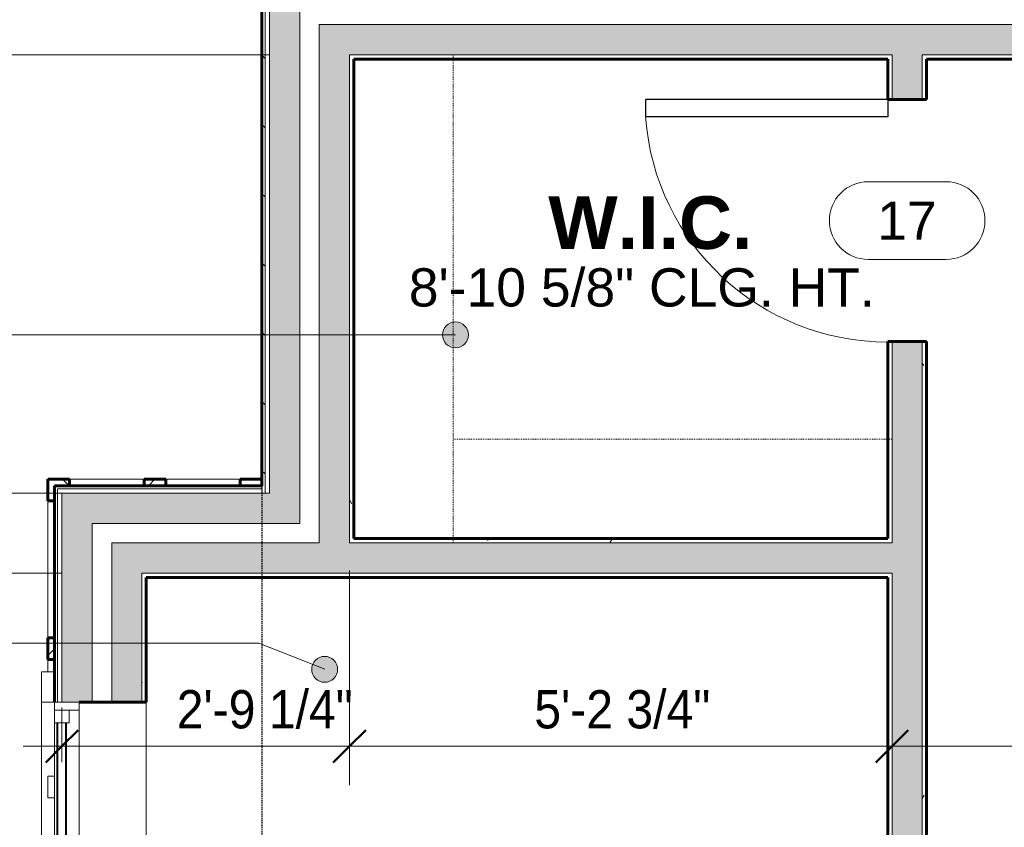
# Model space of a CAD drawing. Header units: inches. Extents: x -653 to 138, y -295 to 603.
# Tile 7 of 21: x -551 to -437, y 33 to 127. Entities that reach past the tile are written whole.
import ezdxf

# ---------------------------------------------------------------- set-up
doc = ezdxf.new("R2010")
doc.units = ezdxf.units.IN
doc.header["$MEASUREMENT"] = 0
for name, pattern in [('1A Hidden Long', [0.21875, 0.15625, -0.0625]), ('3B Center Short', [0.59375, 0.375, -0.0625, 0.09375, -0.0625]), ('Overhead', [0.15625, 0.09375, -0.0625])]:
    doc.linetypes.add(name, pattern=pattern)
for name, color, linetype, lineweight in [('A-ANNO-DIMS', 1, 'Continuous', 9), ('A-ANNO-DIMS-48', 1, 'Continuous', 9), ('A-ANNO-NOTE', 2, 'Continuous', 9), ('A-ANNO-TEXT', 2, 'Continuous', 9), ('A-AREA-IDEN', 2, 'Continuous', 9), ('A-DETL', 5, 'Continuous', 9), ('A-DETL-MBND', 5, 'Continuous', 9), ('A-DOOR', 1, 'Continuous', 18), ('A-DOOR-IDEN', 6, 'Continuous', 9), ('A-GENM', 6, 'Continuous', 9), ('A-GLAZ', 6, 'Continuous', 18), ('A-GLAZ-GLAS', 6, 'Continuous', 40), ('A-WALL', 2, 'Continuous', 18), ('A-WALL-MBNI', 2, 'Continuous', 18), ('A-WALL-PATT', 2, 'Continuous', 60), ('I-WALL', 2, 'Continuous', 18)]:
    doc.layers.add(name, color=color, linetype=linetype, lineweight=lineweight)
doc.styles.add('Arial', font='arial.ttf', dxfattribs={"height": 4.425898})
doc.styles.add('Arial_1', font='arial.ttf', dxfattribs={"width": 0.9, "height": 4.425898})
doc.styles.add('Arial_B', font='arialbd.ttf', dxfattribs={"height": 6.088537})
doc.dimstyles.new('Linear_-_3_32__Arial_2', dxfattribs={"dimscale": 12, "dimtxt": 4.5, "dimasz": 0.3125, "dimexe": 0.375, "dimexo": 0.375, "dimgap": 0.0625, "dimtad": 1, "dimdec": 3, "dimrnd": 0.125, "dimzin": 3, "dimdsep": 46, "dimlunit": 4, "dimtxsty": 'Arial_1', "dimblk1": 'OBLIQUE', "dimblk2": 'OBLIQUE', "dimsah": 1, "dimcen": 0.09, "dimdle": 0.375, "dimazin": 0, "dimtfac": 1, "dimtdec": 3, "dimtix": 1, "dimtmove": 0, "dimatfit": 3, "dimfxl": 1, "dimtvp": 1, "dimfrac": 2, "dimtolj": 1, "dimtzin": 0, "dimarcsym": 2})
doc.dimstyles.new('Linear_-_3_32__Arial_2_2', dxfattribs={"dimscale": 12, "dimtxt": 4.5, "dimasz": 0.1875, "dimexe": 0.375, "dimexo": 0.375, "dimgap": 0.0625, "dimtad": 1, "dimdec": 3, "dimrnd": 0.125, "dimzin": 3, "dimdsep": 46, "dimlunit": 4, "dimtxsty": 'Arial_1', "dimblk1": 'OBLIQUE', "dimblk2": 'OBLIQUE', "dimsah": 1, "dimcen": 0.09, "dimdle": 0.375, "dimazin": 0, "dimtfac": 1, "dimtdec": 3, "dimtix": 1, "dimtmove": 0, "dimatfit": 3, "dimfxl": 1, "dimtvp": 1, "dimfrac": 2, "dimtolj": 1, "dimtzin": 0, "dimarcsym": 2})
doc.dimstyles.new('Linear_-_3_32__Arial_2_3', dxfattribs={"dimscale": 12, "dimtxt": 4.5, "dimasz": 0.1875, "dimexe": 0.375, "dimexo": 0.375, "dimgap": 0.0625, "dimtad": 1, "dimdec": 3, "dimrnd": 0.125, "dimzin": 3, "dimdsep": 46, "dimlunit": 4, "dimtxsty": 'Arial_1', "dimblk1": 'OBLIQUE', "dimblk2": 'OBLIQUE', "dimsah": 1, "dimcen": 0.09, "dimdle": 0.375, "dimazin": 0, "dimtfac": 1, "dimtdec": 3, "dimtix": 1, "dimtmove": 0, "dimatfit": 3, "dimfxl": 1, "dimtvp": 1, "dimfrac": 2, "dimtolj": 1, "dimtzin": 0, "dimarcsym": 2})
doc.dimstyles.new('Linear_-_3_32__Arial_2_5', dxfattribs={"dimscale": 12, "dimtxt": 4.5, "dimasz": 0.3125, "dimexe": 0.375, "dimexo": 0.375, "dimgap": 0.0625, "dimtad": 1, "dimdec": 3, "dimrnd": 0.125, "dimzin": 3, "dimdsep": 46, "dimlunit": 4, "dimtxsty": 'Arial_1', "dimblk1": 'OBLIQUE', "dimblk2": 'OBLIQUE', "dimsah": 1, "dimcen": 0.09, "dimdle": 0.375, "dimazin": 0, "dimtfac": 1, "dimtdec": 3, "dimtix": 1, "dimtmove": 2, "dimatfit": 3, "dimfxl": 1, "dimtvp": 1, "dimfrac": 2, "dimtolj": 1, "dimtzin": 0, "dimarcsym": 2})
pattern_1 = [(0, (0, 0), (15.36, 3.84), [0.634, -10.886, 0.634, -10.886, -61.44]), (0, (0, 0), (15.36, 3.84), [-23.04, 0.634, -22.406, 0.634, -10.886, -26.88]), (0, (0, 0), (15.36, 3.84), [-57.6, 0.634, -7.046, 0.634, -18.566]), (120, (5.76, 1.92), (-11.005538, 11.38215), [0.634, -10.886, 0.634, -10.886, -61.44]), (120, (5.76, 1.92), (-11.005538, 11.38215), [-23.04, 0.634, -22.406, 0.634, -10.886, -26.88]), (120, (5.76, 1.92), (-11.005538, 11.38215), [-57.6, 0.634, -7.046, 0.634, -18.566]), (240, (7.68, 9.6), (-4.354462, -15.22215), [0.634, -10.886, 0.634, -10.886, -61.44]), (240, (7.68, 9.6), (-4.354462, -15.22215), [-23.04, 0.634, -22.406, 0.634, -10.886, -26.88]), (240, (7.68, 9.6), (-4.354462, -15.22215), [-57.6, 0.634, -7.046, 0.634, -18.566])]
pattern_2 = [(45, (0, 0), (-4.006467, 4.006467), []), (135, (0, 0), (-4.006467, -4.006467), [])]

# ---------------------------------------------------------------- blocks, each defined once
blk = doc.blocks.new('Single Panel Flush Wood - 2480HC-1004111-Second Floor Plan')
at = {"layer": 'A-DOOR', "lineweight": 30}
for p, q in [((12, 2.25), (12, 30.25)), ((14, 30.25), (12, 30.25)), ((14, 2.25), (14, 30.25)), ((14, 2.25), (12, 2.25))]:
    blk.add_line(p, q, dxfattribs=at)
at = {"layer": 'A-DOOR', "lineweight": 9}
blk.add_arc((14, 2.25), 28.07, 94.0863, 180, dxfattribs=at)
blk = doc.blocks.new('Closet Shelf and Pole - 15_ Deep-911782-Second Floor Plan')
at = {"layer": 'A-GENM', "linetype": 'Overhead'}
blk.add_line((0, -12), (50.75, -12), dxfattribs=at)
blk = doc.blocks.new('Closet Shelf and Pole - 15_ Deep-911778-Second Floor Plan')
at = {"layer": 'A-GENM', "linetype": 'Overhead'}
blk.add_line((0, -12), (56.5, -12), dxfattribs=at)
blk = doc.blocks.new('Single Casement - 2050CS-V7-Second Floor Plan')
at = {"layer": 'A-GLAZ'}
for p, q in [((-11.75, 6.81), (-15.25, 6.81)), ((-15.25, 6.81), (-15.25, 6.06)), ((-11.75, 5.31), (-11.75, 6.81)), ((-11.75, 6.81), (11.75, 6.81)), ((15.25, 6.81), (11.75, 6.81)), ((11.75, 6.81), (11.75, 5.31)), ((15.25, 5.31), (15.25, 6.81)), ((11.75, 5.31), (-11.75, 5.31)), ((-11.75, 5.31), (-11.75, 2.44)), ((-10.83, 2.44), (-10.83, 5.31)), ((-10.83, 5.31), (-9.38, 5.31)), ((-9.38, 5.31), (-9.38, 3.6)), ((9.37, 5.31), (-0.73, 5.31)), ((10.83, 5.31), (9.37, 5.31)), ((9.37, 5.31), (9.37, 3.6)), ((9.37, 3.6), (9.37, 5.31)), ((10.83, 5.31), (10.83, 2.44)), ((11.75, 2.44), (11.75, 5.31)), ((-9.38, 3.6), (-10.83, 3.6)), ((9.37, 3.6), (10.83, 3.6)), ((-11.75, 2.44), (11.75, 2.44))]:
    blk.add_line(p, q, dxfattribs=at)
at = {"layer": 'A-GLAZ-GLAS'}
for p, q in [((9.37, 5), (-9.38, 5)), ((9.37, 4), (-9.38, 4))]:
    blk.add_line(p, q, dxfattribs=at)
blk = doc.blocks.new('DIMBLOCK12-Second Floor Plan')
at = {"layer": 'A-ANNO-DIMS-48', "lineweight": 50, "transparency": 16777216}
for p, q in [((-633.14, 71.83), (-635.02, 73.71)), ((-633.14, 71.83), (-631.27, 69.96)), ((-633.14, -60.17), (-635.02, -58.29)), ((-633.14, -60.17), (-631.27, -62.04))]:
    blk.add_line(p, q, dxfattribs=at)
at = {"layer": 'A-ANNO-DIMS-48', "transparency": 16777216}
for p, q in [((-546.35, 71.83), (-637.64, 71.83)), ((-633.14, -60.17), (-633.14, 71.83)), ((-633.14, 71.83), (-546.35, 71.83)), ((-546.35, -60.17), (-637.64, -60.17)), ((-633.14, -60.17), (-546.35, -60.17))]:
    blk.add_line(p, q, dxfattribs=at)
at = {"layer": 'A-ANNO-DIMS-48', "color": 0, "transparency": 16777216, "insert": (-639.63, -1.13), "char_height": 4.426, "width": 16.6985, "attachment_point": 1, "rotation": 90, "line_spacing_factor": 0.938532, "style": 'Arial_1'}
blk.add_mtext('11\'-0"', dxfattribs=at)
blk = doc.blocks.new('_Oblique')
at = {"color": 0, "linetype": 'ByBlock', "lineweight": -2}
blk.add_line((-0.5, -0.5), (0.5, 0.5), dxfattribs=at)
blk = doc.blocks.new('DIMBLOCK13-Second Floor Plan')
at = {"layer": 'A-ANNO-DIMS-48', "transparency": 16777216}
for p, q in [((-633.14, 71.83), (-633.14, 136.33)), ((-522.35, 131.83), (-637.64, 131.83)), ((-633.14, 131.83), (-522.35, 131.83)), ((-546.35, 71.83), (-637.64, 71.83)), ((-633.14, 71.83), (-546.35, 71.83))]:
    blk.add_line(p, q, dxfattribs=at)
at = {"layer": 'A-ANNO-DIMS-48', "lineweight": 50, "transparency": 16777216}
for p, q in [((-633.14, 131.83), (-635.02, 133.71)), ((-633.14, 131.83), (-631.27, 129.96)), ((-633.14, 71.83), (-635.02, 73.71)), ((-633.14, 71.83), (-631.27, 69.96))]:
    blk.add_line(p, q, dxfattribs=at)
at = {"layer": 'A-ANNO-DIMS-48', "color": 0, "transparency": 16777216, "insert": (-639.63, 96.4), "char_height": 4.426, "width": 13.0431, "attachment_point": 1, "rotation": 90, "line_spacing_factor": 0.938532, "style": 'Arial_1'}
blk.add_mtext('5\'-0"', dxfattribs=at)
blk = doc.blocks.new('DIMBLOCK17-Second Floor Plan')
at = {"layer": 'A-ANNO-DIMS-48', "lineweight": 50, "transparency": 16777216}
for p, q in [((-622.98, 62.58), (-624.85, 64.46)), ((-622.98, 62.58), (-621.1, 60.71)), ((-622.98, -50.92), (-624.85, -49.04)), ((-622.98, -50.92), (-621.1, -52.79))]:
    blk.add_line(p, q, dxfattribs=at)
at = {"layer": 'A-ANNO-DIMS-48', "transparency": 16777216}
for p, q in [((-546.35, 62.58), (-627.48, 62.58)), ((-622.98, -50.92), (-622.98, 62.58)), ((-622.98, 62.58), (-546.35, 62.58)), ((-546.35, -50.92), (-627.48, -50.92)), ((-622.98, -50.92), (-546.35, -50.92))]:
    blk.add_line(p, q, dxfattribs=at)
at = {"layer": 'A-ANNO-DIMS-48', "color": 0, "transparency": 16777216, "insert": (-629.47, -4.17), "char_height": 4.426, "width": 24.0092, "attachment_point": 1, "rotation": 90, "line_spacing_factor": 0.938532, "style": 'Arial_1'}
blk.add_mtext('9\'-5 1/2"', dxfattribs=at)
blk = doc.blocks.new('DIMBLOCK18-Second Floor Plan')
at = {"layer": 'A-ANNO-DIMS-48', "lineweight": 50, "transparency": 16777216}
for p, q in [((-622.98, 71.83), (-624.85, 73.71)), ((-622.98, 71.83), (-621.1, 69.96)), ((-622.98, 62.58), (-624.85, 64.46)), ((-622.98, 62.58), (-621.1, 60.71))]:
    blk.add_line(p, q, dxfattribs=at)
at = {"layer": 'A-ANNO-DIMS-48', "transparency": 16777216}
for p, q in [((-546.35, 71.83), (-627.48, 71.83)), ((-622.98, 62.58), (-622.98, 71.83)), ((-622.98, 71.83), (-546.35, 71.83)), ((-546.35, 62.58), (-627.48, 62.58)), ((-622.98, 62.58), (-546.35, 62.58))]:
    blk.add_line(p, q, dxfattribs=at)
at = {"layer": 'A-ANNO-DIMS-48', "color": 0, "transparency": 16777216, "insert": (-629.47, 60.15), "char_height": 4.426, "width": 16.9477, "attachment_point": 1, "rotation": 90, "line_spacing_factor": 0.938532, "style": 'Arial_1'}
blk.add_mtext('9 1/4"', dxfattribs=at)
blk = doc.blocks.new('DIMBLOCK19-Second Floor Plan')
at = {"layer": 'A-ANNO-DIMS-48', "lineweight": 50, "transparency": 16777216}
for p, q in [((-622.98, 122.58), (-624.85, 124.46)), ((-622.98, 122.58), (-621.1, 120.71)), ((-622.98, 71.83), (-624.85, 73.71)), ((-622.98, 71.83), (-621.1, 69.96))]:
    blk.add_line(p, q, dxfattribs=at)
at = {"layer": 'A-ANNO-DIMS-48', "transparency": 16777216}
for p, q in [((-522.35, 122.58), (-627.48, 122.58)), ((-622.98, 71.83), (-622.98, 122.58)), ((-622.98, 122.58), (-522.35, 122.58)), ((-546.35, 71.83), (-627.48, 71.83)), ((-622.98, 71.83), (-546.35, 71.83))]:
    blk.add_line(p, q, dxfattribs=at)
at = {"layer": 'A-ANNO-DIMS-48', "color": 0, "transparency": 16777216, "insert": (-629.47, 87.2), "char_height": 4.426, "width": 24.0092, "attachment_point": 1, "rotation": 90, "line_spacing_factor": 0.938532, "style": 'Arial_1'}
blk.add_mtext('4\'-2 3/4"', dxfattribs=at)
blk = doc.blocks.new('DIMBLOCK20-Second Floor Plan')
at = {"layer": 'A-ANNO-DIMS-48', "transparency": 16777216}
for p, q in [((-622.98, 122.58), (-622.98, 136.33)), ((-522.35, 131.83), (-627.48, 131.83)), ((-622.98, 131.83), (-522.35, 131.83)), ((-522.35, 122.58), (-627.48, 122.58)), ((-622.98, 122.58), (-522.35, 122.58))]:
    blk.add_line(p, q, dxfattribs=at)
at = {"layer": 'A-ANNO-DIMS-48', "lineweight": 50, "transparency": 16777216}
for p, q in [((-622.98, 131.83), (-624.85, 133.71)), ((-622.98, 131.83), (-621.1, 129.96)), ((-622.98, 122.58), (-624.85, 124.46)), ((-622.98, 122.58), (-621.1, 120.71))]:
    blk.add_line(p, q, dxfattribs=at)
at = {"layer": 'A-ANNO-DIMS-48', "color": 0, "transparency": 16777216, "insert": (-629.47, 120.15), "char_height": 4.426, "width": 16.9477, "attachment_point": 1, "rotation": 90, "line_spacing_factor": 0.938532, "style": 'Arial_1'}
blk.add_mtext('9 1/4"', dxfattribs=at)
blk = doc.blocks.new('DIMBLOCK21-Second Floor Plan')
at = {"layer": 'A-ANNO-DIMS-48', "transparency": 16777216}
for p, q in [((-646.7, -184.67), (-646.7, 136.33)), ((-522.35, 131.83), (-651.2, 131.83)), ((-646.7, 131.83), (-522.35, 131.83)), ((-522.35, -180.17), (-651.2, -180.17)), ((-646.7, -180.17), (-522.35, -180.17))]:
    blk.add_line(p, q, dxfattribs=at)
at = {"layer": 'A-ANNO-DIMS-48', "lineweight": 50, "transparency": 16777216}
for p, q in [((-646.7, 131.83), (-648.58, 133.71)), ((-646.7, 131.83), (-644.83, 129.96)), ((-646.7, -180.17), (-648.58, -178.29)), ((-646.7, -180.17), (-644.83, -182.04))]:
    blk.add_line(p, q, dxfattribs=at)
at = {"layer": 'A-ANNO-DIMS-48', "color": 0, "transparency": 16777216, "insert": (-653.19, -31.13), "char_height": 4.426, "width": 16.6985, "attachment_point": 1, "rotation": 90, "line_spacing_factor": 0.938532, "style": 'Arial_1'}
blk.add_mtext('26\'-0"', dxfattribs=at)
blk = doc.blocks.new('DIMBLOCK30-Second Floor Plan')
at = {"layer": 'A-ANNO-DIMS-48', "transparency": 16777216}
for p, q in [((-513.04, 62.89), (-513.04, 38.05)), ((-513.04, 42.55), (-513.04, 62.89)), ((-546.29, 40.7), (-546.29, 47.05)), ((-550.79, 42.55), (-513.04, 42.55)), ((-546.29, 42.55), (-546.29, 40.7))]:
    blk.add_line(p, q, dxfattribs=at)
at = {"layer": 'A-ANNO-DIMS-48', "lineweight": 50, "transparency": 16777216}
for p, q in [((-546.29, 42.55), (-544.41, 44.42)), ((-513.04, 42.55), (-511.16, 44.42)), ((-546.29, 42.55), (-548.16, 40.67)), ((-513.04, 42.55), (-514.91, 40.67))]:
    blk.add_line(p, q, dxfattribs=at)
at = {"layer": 'A-ANNO-DIMS-48', "color": 0, "transparency": 16777216, "insert": (-533.01, 49.04), "char_height": 4.426, "width": 24.0092, "attachment_point": 1, "line_spacing_factor": 0.938532, "style": 'Arial_1'}
blk.add_mtext('2\'-9 1/4"', dxfattribs=at)
blk = doc.blocks.new('DIMBLOCK31-Second Floor Plan')
at = {"layer": 'A-ANNO-DIMS-48', "transparency": 16777216}
for p, q in [((-513.04, 62.89), (-513.04, 38.05)), ((-513.04, 42.55), (-513.04, 62.89)), ((-450.29, 40.7), (-450.29, 47.05)), ((-513.04, 42.55), (-450.29, 42.55)), ((-450.29, 42.55), (-450.29, 40.7))]:
    blk.add_line(p, q, dxfattribs=at)
at = {"layer": 'A-ANNO-DIMS-48', "lineweight": 50, "transparency": 16777216}
for p, q in [((-513.04, 42.55), (-511.16, 44.42)), ((-450.29, 42.55), (-448.41, 44.42)), ((-513.04, 42.55), (-514.91, 40.67)), ((-450.29, 42.55), (-452.16, 40.67))]:
    blk.add_line(p, q, dxfattribs=at)
at = {"layer": 'A-ANNO-DIMS-48', "color": 0, "transparency": 16777216, "insert": (-491.66, 49.04), "char_height": 4.426, "width": 24.0092, "attachment_point": 1, "line_spacing_factor": 0.938532, "style": 'Arial_1'}
blk.add_mtext('5\'-2 3/4"', dxfattribs=at)
blk = doc.blocks.new('DIMBLOCK32-Second Floor Plan')
at = {"layer": 'A-ANNO-DIMS-48', "transparency": 16777216}
for p, q in [((-450.29, 40.7), (-450.29, 47.05)), ((-289.04, 40.7), (-289.04, 47.05)), ((-450.29, 42.55), (-289.04, 42.55)), ((-450.29, 42.55), (-450.29, 40.7)), ((-289.04, 42.55), (-289.04, 40.7))]:
    blk.add_line(p, q, dxfattribs=at)
at = {"layer": 'A-ANNO-DIMS-48', "lineweight": 50, "transparency": 16777216}
for p, q in [((-450.29, 42.55), (-448.41, 44.42)), ((-289.04, 42.55), (-287.16, 44.42)), ((-450.29, 42.55), (-452.16, 40.67)), ((-289.04, 42.55), (-290.91, 40.67))]:
    blk.add_line(p, q, dxfattribs=at)
at = {"layer": 'A-ANNO-DIMS-48', "color": 0, "transparency": 16777216, "insert": (-381.19, 49.04), "char_height": 4.426, "width": 27.6646, "attachment_point": 1, "line_spacing_factor": 0.938532, "style": 'Arial_1'}
blk.add_mtext('13\'-5 1/4"', dxfattribs=at)
blk = doc.blocks.new('Door Tag - Door Tag-41184-Second Floor Plan')
at = {"layer": 'A-DOOR-IDEN'}
for p, q in [((-0.09375, 0.09375), (0.09375, 0.09375)), ((-0.09375, -0.09375), (0.09375, -0.09375))]:
    blk.add_line(p, q, dxfattribs=at)
for centre, start, end in [((-0.09375, 0), 90, 270), ((0.09375, 0), 270, 90)]:
    blk.add_arc(centre, 0.09375, start, end, dxfattribs=at)
blk = doc.blocks.new('DIMBLOCK62-Second Floor Plan')
at = {"layer": 'A-ANNO-DIMS-48', "transparency": 16777216}
for p, q in [((-608.65, 67.08), (-608.65, 35.89)), ((-546.35, 62.58), (-613.15, 62.58)), ((-608.65, 62.58), (-546.35, 62.58)), ((-553.16, 35.89), (-613.15, 35.89))]:
    blk.add_line(p, q, dxfattribs=at)
at = {"layer": 'A-ANNO-DIMS-48', "lineweight": 50, "transparency": 16777216}
for p, q in [((-608.65, 62.58), (-610.52, 64.46)), ((-608.65, 62.58), (-606.77, 60.71)), ((-608.65, 35.89), (-609.77, 37.02)), ((-608.65, 35.89), (-607.52, 34.77))]:
    blk.add_line(p, q, dxfattribs=at)
at = {"layer": 'A-ANNO-DIMS-48', "linetype": '3B Center Short', "transparency": 16777216}
blk.add_line((-608.65, 35.89), (-553.16, 35.89), dxfattribs=at)
at = {"layer": 'A-ANNO-DIMS-48', "color": 0, "transparency": 16777216, "insert": (-615.14, 39.23), "char_height": 4.426, "width": 24.0092, "attachment_point": 1, "rotation": 90, "line_spacing_factor": 0.938532, "style": 'Arial_1'}
blk.add_mtext('2\'-2 3/4"', dxfattribs=at)
blk = doc.blocks.new('DIMBLOCK63-Second Floor Plan')
at = {"layer": 'A-ANNO-DIMS-48', "lineweight": 50, "transparency": 16777216}
for p, q in [((-608.65, 35.89), (-609.77, 37.02)), ((-608.65, 35.89), (-607.52, 34.77)), ((-608.65, -24.11), (-609.77, -22.98)), ((-608.65, -24.11), (-607.52, -25.23))]:
    blk.add_line(p, q, dxfattribs=at)
at = {"layer": 'A-ANNO-DIMS-48', "transparency": 16777216}
for p, q in [((-553.16, 35.89), (-613.15, 35.89)), ((-608.65, 35.89), (-608.65, -24.11)), ((-553.16, -24.11), (-613.15, -24.11))]:
    blk.add_line(p, q, dxfattribs=at)
at = {"layer": 'A-ANNO-DIMS-48', "linetype": '3B Center Short', "transparency": 16777216}
for p, q in [((-608.65, 35.89), (-553.16, 35.89)), ((-608.65, -24.11), (-553.16, -24.11))]:
    blk.add_line(p, q, dxfattribs=at)
at = {"layer": 'A-ANNO-DIMS-48', "color": 0, "transparency": 16777216, "insert": (-615.14, 0.46), "char_height": 4.426, "width": 13.0431, "attachment_point": 1, "rotation": 90, "line_spacing_factor": 0.938532, "style": 'Arial_1'}
blk.add_mtext('5\'-0"', dxfattribs=at)

msp = doc.modelspace()

# ---------------------------------------------------------------- hatches: boundary and pattern name
at = {"layer": 'A-ANNO-NOTE'}
h = msp.add_hatch(color=256, dxfattribs=at)
edge = h.paths.add_edge_path(flags=0)
edge.add_arc((-500.7754, 90.162), 1.5, 0, 360)
h = msp.add_hatch(color=256, dxfattribs=at)
edge = h.paths.add_edge_path(flags=0)
edge.add_arc((-515.9021, 51.4538), 1.5, 0, 360)
at = {"layer": 'A-WALL-PATT', "lineweight": 9}
h = msp.add_hatch(dxfattribs=at)
h.set_pattern_fill('FP_1', color=256, style=0, pattern_type=2)
h.set_pattern_definition([(135, (0, 0), (-4.006467, -4.006467), [])])
h.paths.add_polyline_path([(-523.1611, 71.8321), (-522.7861, 71.8321), (-522.7861, 132.3321), (-523.1611, 132.3321), (-523.1611, 72.3321)], flags=0)
at = {"layer": 'A-WALL-PATT'}
for points in [[(-518.7861, 71.8321), (-518.7861, 128.3321), (-522.2861, 128.3321), (-522.2861, 71.8321)], [(-516.5361, 66.0821), (-513.0361, 66.0821), (-513.0361, 122.5821), (-516.5361, 122.5821), (-516.5361, 68.3321)], [(-542.7861, 68.3321), (-518.7861, 68.3321), (-518.7861, 71.8321), (-546.2861, 71.8321), (-546.2861, 68.3321)], [(-531.897, 62.5821), (-513.0361, 62.5821), (-513.0361, 66.0821), (-540.5361, 66.0821), (-540.5361, 62.5821), (-537.0361, 62.5821)], [(-450.7861, 62.5821), (-450.2861, 62.5821), (-450.2861, 66.0821), (-513.0361, 66.0821), (-513.0361, 62.5821), (-479.1143, 62.5821)]]:
    msp.add_hatch(color=256, dxfattribs=at).paths.add_polyline_path(points, flags=0)
h = msp.add_hatch(color=256, dxfattribs=at)
h.paths.add_polyline_path([(-306.5361, 122.5821), (-292.5361, 122.5821), (-292.5361, 126.0821), (-306.5361, 126.0821)], flags=0)
h.paths.add_polyline_path([(-450.2861, 122.5821), (-354.0361, 122.5821), (-354.0361, 126.0821), (-516.5361, 126.0821), (-516.5361, 122.5821), (-479.1143, 122.5821)], flags=0)
at = {"layer": 'A-WALL-PATT', "lineweight": 9}
h = msp.add_hatch(dxfattribs=at)
h.set_pattern_fill('FP_2', color=256, style=0, pattern_type=2)
h.set_pattern_definition(pattern_1)
h.paths.add_polyline_path([(-354.0361, 122.0821), (-354.0361, 122.5821), (-446.7861, 122.5821), (-446.7861, 122.0821), (-408.7373, 122.0821)], flags=0)
h.paths.add_polyline_path([(-512.5361, 122.0821), (-450.2861, 122.0821), (-450.2861, 122.5821), (-513.0361, 122.5821), (-513.0361, 122.0821)], flags=0)
h.paths.add_polyline_path([(-288.5361, 122.0821), (-288.5361, 122.5821), (-306.5361, 122.5821), (-306.5361, 122.0821), (-293.0361, 122.0821)], flags=0)
h = msp.add_hatch(dxfattribs=at)
h.set_pattern_fill('FP_2', color=256, style=0, pattern_type=2)
h.set_pattern_definition(pattern_1)
h.paths.add_polyline_path([(-513.0361, 62.0821), (-512.5361, 62.0821), (-512.5361, 62.5821), (-513.0361, 62.5821)], flags=0)
h.paths.add_polyline_path([(-513.0361, 66.0821), (-512.5361, 66.0821), (-512.5361, 122.0821), (-513.0361, 122.0821), (-513.0361, 72.7071)], flags=0)
h = msp.add_hatch(dxfattribs=at)
h.set_pattern_fill('FP_2', color=256, style=0, pattern_type=2)
h.set_pattern_definition(pattern_1)
h.paths.add_polyline_path([(-450.2861, -2.4179), (-450.2861, 62.5821), (-450.7861, 62.5821), (-450.7861, -2.4179)], flags=0)
h.paths.add_polyline_path([(-450.2861, 66.0821), (-450.2861, 89.3946), (-450.7861, 89.3946), (-450.7861, 66.0821)], flags=0)
h.paths.add_polyline_path([(-450.2861, 117.3946), (-450.2861, 122.0821), (-450.7861, 122.0821), (-450.7861, 117.3946)], flags=0)
at = {"layer": 'A-WALL-PATT'}
h = msp.add_hatch(color=256, dxfattribs=at)
h.paths.add_polyline_path([(-450.2861, -2.9179), (-446.7861, -2.9179), (-446.7861, 89.3946), (-450.2861, 89.3946), (-450.2861, -2.4179)], flags=0)
h.paths.add_polyline_path([(-446.7861, 117.3946), (-446.7861, 122.5821), (-450.2861, 122.5821), (-450.2861, 117.3946), (-448.5361, 117.3946)], flags=0)
at = {"layer": 'A-WALL-PATT', "lineweight": 9}
h = msp.add_hatch(dxfattribs=at)
h.set_pattern_fill('FP_2', color=256, style=0, pattern_type=2)
h.set_pattern_definition(pattern_1)
h.paths.add_polyline_path([(-446.2861, -2.4179), (-446.2861, 89.3946), (-446.7861, 89.3946), (-446.7861, -2.4179)], flags=0)
h.paths.add_polyline_path([(-446.2861, 117.3946), (-446.2861, 122.0821), (-446.7861, 122.0821), (-446.7861, 117.3946)], flags=0)
h = msp.add_hatch(dxfattribs=at)
h.set_pattern_fill('FP_3', color=256, style=0, pattern_type=2)
h.set_pattern_definition(pattern_2)
h.paths.add_polyline_path([(-547.9111, 70.9571), (-547.1611, 70.9571), (-547.1611, 72.7071), (-545.4111, 72.7071), (-545.4111, 73.4571), (-547.9111, 73.4571), (-547.9111, 71.5828)], flags=0)
h = msp.add_hatch(dxfattribs=at)
h.set_pattern_fill('FP_3', color=256, style=0, pattern_type=2)
h.set_pattern_definition(pattern_2)
h.paths.add_polyline_path([(-536.7861, 72.7071), (-534.2861, 72.7071), (-534.2861, 73.4571), (-536.7861, 73.4571)], flags=0)
at = {"layer": 'A-WALL-PATT'}
h = msp.add_hatch(color=256, dxfattribs=at)
h.paths.add_polyline_path([(-542.7861, -60.1679), (-542.7861, -35.8554), (-546.2861, -35.8554), (-546.2861, -60.1679)], flags=0)
h.paths.add_polyline_path([(-544.2861, -12.3554), (-542.7861, -12.3554), (-542.7861, 24.1446), (-546.2861, 24.1446), (-546.2861, -12.3554)], flags=0)
h.paths.add_polyline_path([(-546.2861, 47.6446), (-542.7861, 47.6446), (-542.7861, 68.3321), (-546.2861, 68.3321), (-546.2861, 56.7245)], flags=0)
at = {"layer": 'A-WALL-PATT', "lineweight": 9}
h = msp.add_hatch(dxfattribs=at)
h.set_pattern_fill('FP_2', color=256, style=0, pattern_type=2)
h.set_pattern_definition(pattern_1)
h.paths.add_polyline_path([(-450.7861, 66.0821), (-450.7861, 66.5821), (-512.5361, 66.5821), (-512.5361, 66.0821), (-479.1143, 66.0821)], flags=0)
at = {"layer": 'A-WALL-PATT'}
h = msp.add_hatch(color=256, dxfattribs=at)
h.paths.add_polyline_path([(-537.0361, -54.4179), (-537.0361, -35.8554), (-540.5361, -35.8554), (-540.5361, -54.4179)], flags=0)
h.paths.add_polyline_path([(-537.0361, -12.3554), (-537.0361, 24.1446), (-540.5361, 24.1446), (-540.5361, -12.3554)], flags=0)
h.paths.add_polyline_path([(-540.5361, 47.6446), (-537.0361, 47.6446), (-537.0361, 62.5821), (-540.5361, 62.5821), (-540.5361, 56.7245)], flags=0)
at = {"layer": 'A-WALL-PATT', "lineweight": 9}
h = msp.add_hatch(dxfattribs=at)
h.set_pattern_fill('FP_2', color=256, style=0, pattern_type=2)
h.set_pattern_definition(pattern_1)
h.paths.add_polyline_path([(-537.0361, -50.9179), (-536.5361, -50.9179), (-536.5361, -35.8554), (-537.0361, -35.8554), (-537.0361, -47.2836)], flags=0)
h.paths.add_polyline_path([(-537.0361, -12.3554), (-536.5361, -12.3554), (-536.5361, 24.1446), (-537.0361, 24.1446), (-537.0361, 12.1496)], flags=0)
h.paths.add_polyline_path([(-537.0361, 47.6446), (-536.5361, 47.6446), (-536.5361, 62.0821), (-537.0361, 62.0821), (-537.0361, 56.7245)], flags=0)
h = msp.add_hatch(dxfattribs=at)
h.set_pattern_fill('FP_2', color=256, style=0, pattern_type=2)
h.set_pattern_definition(pattern_1)
h.paths.add_polyline_path([(-512.5361, 62.0821), (-450.7861, 62.0821), (-450.7861, 62.5821), (-512.5361, 62.5821)], flags=0)
h = msp.add_hatch(dxfattribs=at)
h.set_pattern_fill('FP_3', color=256, style=0, pattern_type=2)
h.set_pattern_definition(pattern_2)
h.paths.add_polyline_path([(-547.9111, 52.589), (-547.1611, 52.589), (-547.1611, 55.089), (-547.9111, 55.089)], flags=0)

# ---------------------------------------------------------------- linework, layer by layer
at = {"layer": 'A-ANNO-NOTE'}
for p, q in [((-530.1737, 90.162), (-569.3578, 90.162)), ((-500.7754, 90.162), (-530.1737, 90.162)), ((-523.5062, 54.4937), (-569.3578, 54.4937)), ((-515.9021, 51.4538), (-523.5062, 54.4937))]:
    msp.add_line(p, q, dxfattribs=at)
for centre in [(-500.7754, 90.162), (-515.9021, 51.4538)]:
    msp.add_circle(centre, 1.5, dxfattribs=at)
at = {"layer": 'A-DETL', "linetype": '1A Hidden Long', "lineweight": 30}
msp.add_line((-523.1611, 72.7071), (-523.1611, -60.1679), dxfattribs=at)
at = {"layer": 'A-DETL-MBND'}
for p, q in [((-545.4111, 73.4571), (-536.7861, 73.4571)), ((-534.2861, 73.4571), (-525.6611, 73.4571)), ((-547.9111, 55.089), (-547.9111, 70.9571)), ((-547.9111, 51.1446), (-547.9111, 52.589))]:
    msp.add_line(p, q, dxfattribs=at)
at = {"layer": 'A-WALL', "lineweight": 60}
for p, q in [((-523.1611, 72.7071), (-523.1611, 132.7071)), ((-512.5361, 66.5821), (-512.5361, 122.0821)), ((-512.5361, 122.0821), (-450.7861, 122.0821)), ((-446.2861, 122.0821), (-354.0361, 122.0821)), ((-545.4111, 73.4571), (-547.9111, 73.4571)), ((-547.9111, 73.4571), (-547.9111, 70.9571)), ((-545.4111, 72.7071), (-545.4111, 73.4571)), ((-534.2861, 73.4571), (-536.7861, 73.4571)), ((-536.7861, 73.4571), (-536.7861, 72.7071)), ((-534.2861, 72.7071), (-534.2861, 73.4571)), ((-523.1611, 73.4571), (-525.6611, 73.4571)), ((-525.6611, 73.4571), (-525.6611, 72.7071)), ((-547.1611, 47.6446), (-547.1611, 72.7071)), ((-547.1611, 72.7071), (-525.6611, 72.7071)), ((-525.6611, 72.7071), (-523.1611, 72.7071)), ((-547.9111, 70.9571), (-547.1611, 70.9571)), ((-536.5361, 62.0821), (-512.5361, 62.0821)), ((-536.5361, 47.6446), (-536.5361, 62.0821)), ((-547.1611, 55.089), (-547.9111, 55.089)), ((-547.9111, 55.089), (-547.9111, 52.589)), ((-547.9111, 52.589), (-547.1611, 52.589)), ((-544.2861, 47.6446), (-536.5361, 47.6446))]:
    msp.add_line(p, q, dxfattribs=at)
at = {"layer": 'A-WALL'}
for p, q in [((-522.7861, 71.8321), (-522.7861, 132.3321)), ((-522.2861, 71.8321), (-522.2861, 131.8321)), ((-518.7861, 68.3321), (-518.7861, 128.3321)), ((-516.5361, 66.0821), (-516.5361, 126.0821)), ((-354.0361, 126.0821), (-516.5361, 126.0821)), ((-513.0361, 66.0821), (-513.0361, 122.5821)), ((-450.2861, 122.5821), (-513.0361, 122.5821)), ((-354.0361, 122.5821), (-446.7861, 122.5821)), ((-546.7861, 72.3321), (-523.1611, 72.3321)), ((-546.7861, 47.6446), (-546.7861, 72.3321)), ((-546.2861, 71.8321), (-522.2861, 71.8321)), ((-546.2861, 47.6446), (-546.2861, 71.8321)), ((-523.1611, 72.7071), (-523.1611, 71.8321)), ((-542.7861, 68.3321), (-518.7861, 68.3321)), ((-542.7861, 47.6446), (-542.7861, 68.3321)), ((-540.5361, 66.0821), (-516.5361, 66.0821)), ((-540.5361, 47.6446), (-540.5361, 66.0821)), ((-537.0361, 62.5821), (-513.0361, 62.5821)), ((-537.0361, 47.6446), (-537.0361, 62.5821)), ((-513.0361, 62.5821), (-513.0361, 62.0821)), ((-536.5361, 47.6446), (-536.5361, 24.1446))]:
    msp.add_line(p, q, dxfattribs=at)
at = {"layer": 'A-WALL-MBNI', "lineweight": 9}
for p, q in [((-547.9111, 39.089), (-547.1611, 39.089)), ((-547.9111, 36.589), (-547.9111, 39.089)), ((-547.1611, 36.589), (-547.9111, 36.589))]:
    msp.add_line(p, q, dxfattribs=at)
at = {"layer": 'I-WALL', "lineweight": 60}
for p, q in [((-450.7861, 122.0821), (-450.7861, 117.3946)), ((-446.2861, 117.3946), (-446.2861, 122.0821)), ((-450.7861, 117.3946), (-446.2861, 117.3946)), ((-450.7861, 89.3946), (-450.7861, 66.5821)), ((-446.2861, 89.3946), (-450.7861, 89.3946)), ((-446.2861, -2.4179), (-446.2861, 89.3946)), ((-450.7861, 66.5821), (-512.5361, 66.5821)), ((-512.5361, 62.0821), (-450.7861, 62.0821)), ((-450.7861, 62.0821), (-450.7861, -2.4179))]:
    msp.add_line(p, q, dxfattribs=at)
at = {"layer": 'I-WALL'}
for p, q in [((-450.2861, 122.5821), (-450.2861, 117.3946)), ((-446.7861, 117.3946), (-446.7861, 122.5821)), ((-450.2861, 89.3946), (-450.2861, 66.0821)), ((-446.7861, -2.9179), (-446.7861, 89.3946)), ((-450.2861, 66.0821), (-513.0361, 66.0821)), ((-450.2861, 62.5821), (-513.0361, 62.5821)), ((-450.2861, 62.5821), (-450.2861, -2.9179))]:
    msp.add_line(p, q, dxfattribs=at)

# ---------------------------------------------------------------- block references
at = {"layer": 'A-DOOR', "rotation": 89.99999999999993}
msp.add_blockref('Single Panel Flush Wood - 2480HC-1004111-Second Floor Plan', (-448.5361, 103.3946), dxfattribs=at)
at = {"layer": 'A-DOOR-IDEN', "xscale": 47.99999999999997, "yscale": 47.99999999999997, "zscale": 47.99999999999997}
msp.add_blockref('Door Tag - Door Tag-41184-Second Floor Plan', (-448.5361, 103.3946), dxfattribs=at)
at = {"layer": 'A-GENM', "linetype": 'Overhead'}
for name, p, rotation in [('Closet Shelf and Pole - 15_ Deep-911778-Second Floor Plan', (-513.0361, 66.0821), 89.99999999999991), ('Closet Shelf and Pole - 15_ Deep-911782-Second Floor Plan', (-450.2861, 66.0821), 180)]:
    msp.add_blockref(name, p, dxfattribs=dict(at, rotation=rotation))
at = {"layer": 'A-GLAZ', "rotation": 89.9999999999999}
msp.add_blockref('Single Casement - 2050CS-V7-Second Floor Plan', (-541.8486, 35.8946), dxfattribs=at)

# ---------------------------------------------------------------- texts
at = {"layer": 'A-ANNO-TEXT', "color": 7, "insert": (-479.2308, 97.8702), "char_height": 4.425898, "width": 64.152, "attachment_point": 2, "line_spacing_factor": 0.938532, "style": 'Arial'}
msp.add_mtext('8\'-10 5/8" CLG. HT.', dxfattribs=at)
at = {"layer": 'A-AREA-IDEN', "insert": (-478.2304, 106.2027), "char_height": 6.08854, "width": 27.36, "attachment_point": 2, "line_spacing_factor": 0.938532, "style": 'Arial_B'}
msp.add_mtext('W.I.C.', dxfattribs=at)
at = {"layer": 'A-DOOR-IDEN', "insert": (-448.5568, 105.5968), "char_height": 4.4259, "width": 8.208, "attachment_point": 2, "line_spacing_factor": 0.938532, "style": 'Arial'}
msp.add_mtext('17', dxfattribs=at)

# ---------------------------------------------------------------- dimensions: what is measured, and where the dimension line sits
at = {"layer": 'A-ANNO-DIMS'}
for base, p1, p2, dimstyle, override, picture, middle in [((-622.9754, 131.8321), (-517.8486, 122.5821), (-517.8486, 131.8321), 'Linear_-_3_32__Arial_2', {"dimpost": '<>', "dimfxl": 9.25}, 'DIMBLOCK20-Second Floor Plan', (-626.0138, 127.2071)), ((-646.7026, 131.8321), (-517.8486, -180.1679), (-517.8486, 131.8321), 'Linear_-_3_32__Arial_2', {"dimpost": '<>', "dimfxl": 312}, 'DIMBLOCK21-Second Floor Plan', (-649.7124, -24.1679)), ((-633.1415, 131.8321), (-541.8486, 71.8321), (-517.8486, 131.8321), 'Linear_-_3_32__Arial_2', {"dimpost": '<>', "dimfxl": 64.621978}, 'DIMBLOCK13-Second Floor Plan', (-636.1513, 101.8321)), ((-622.9754, 122.5821), (-541.8486, 71.8321), (-517.8486, 122.5821), 'Linear_-_3_32__Arial_2', {"dimpost": '<>', "dimfxl": 56.138779}, 'DIMBLOCK19-Second Floor Plan', (-626.0153, 97.2071)), ((-622.9754, 71.8321), (-541.8486, 62.5821), (-541.8486, 71.8321), 'Linear_-_3_32__Arial_2', {"dimpost": '<>', "dimfxl": 9.25}, 'DIMBLOCK18-Second Floor Plan', (-626.0138, 67.2071)), ((-633.1415, 71.8321), (-541.8486, -60.1679), (-541.8486, 71.8321), 'Linear_-_3_32__Arial_2', {"dimpost": '<>', "dimfxl": 132}, 'DIMBLOCK12-Second Floor Plan', (-636.1513, 5.8321)), ((-608.649551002, 35.894583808), (-541.8486363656, 62.582083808), (-548.6611363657, 35.894583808), 'Linear_-_3_32__Arial_2_2', {"dimpost": '<>', "dimfxl": 27.54329}, 'DIMBLOCK62-Second Floor Plan', (-611.689485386, 49.238333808)), ((-622.9754, 62.5821), (-541.8486, -50.9179), (-541.8486, 62.5821), 'Linear_-_3_32__Arial_2', {"dimpost": '<>', "dimfxl": 113.5}, 'DIMBLOCK17-Second Floor Plan', (-626.0138, 5.8321)), ((-608.6496, -24.1054), (-548.6611, 35.8946), (-548.6611, -24.1054), 'Linear_-_3_32__Arial_2_3', {"dimpost": '<>', "dimfxl": 60}, 'DIMBLOCK63-Second Floor Plan', (-611.6593, 5.8946))]:
    dim = msp.add_linear_dim(base=base, p1=p1, p2=p2, angle=90, dimstyle=dimstyle, override=override, dxfattribs=at)
    dim.commit()
    dim.dimension.update_dxf_attribs({"geometry": picture, "text_midpoint": middle})
dim = msp.add_linear_dim(base=(-513.0361, 42.549), p1=(-546.2861, 45.2006), p2=(-513.0361, 67.3946), dimstyle='Linear_-_3_32__Arial_2_5', override={"dimpost": '<>', "dimfxl": 39.976678}, dxfattribs=at)
dim.commit()
dim.dimension.update_dxf_attribs({"geometry": 'DIMBLOCK30-Second Floor Plan', "text_midpoint": (-521.0089, 46.0896), "dimtype": 160})
for base, p1, p2, override, picture, middle in [((-450.2861, 42.549), (-513.0361, 67.3946), (-450.2861, 45.2006), {"dimpost": '<>', "dimfxl": 66.559258}, 'DIMBLOCK31-Second Floor Plan', (-481.6611, 45.5889)), ((-289.0361, 42.549), (-450.2861, 45.2006), (-289.0361, 45.2006), {"dimpost": '<>', "dimfxl": 161.25}, 'DIMBLOCK32-Second Floor Plan', (-369.6611, 45.5889))]:
    dim = msp.add_linear_dim(base=base, p1=p1, p2=p2, dimstyle='Linear_-_3_32__Arial_2', override=override, dxfattribs=at)
    dim.commit()
    dim.dimension.update_dxf_attribs({"geometry": picture, "text_midpoint": middle})

doc.saveas('drawing.dxf')
